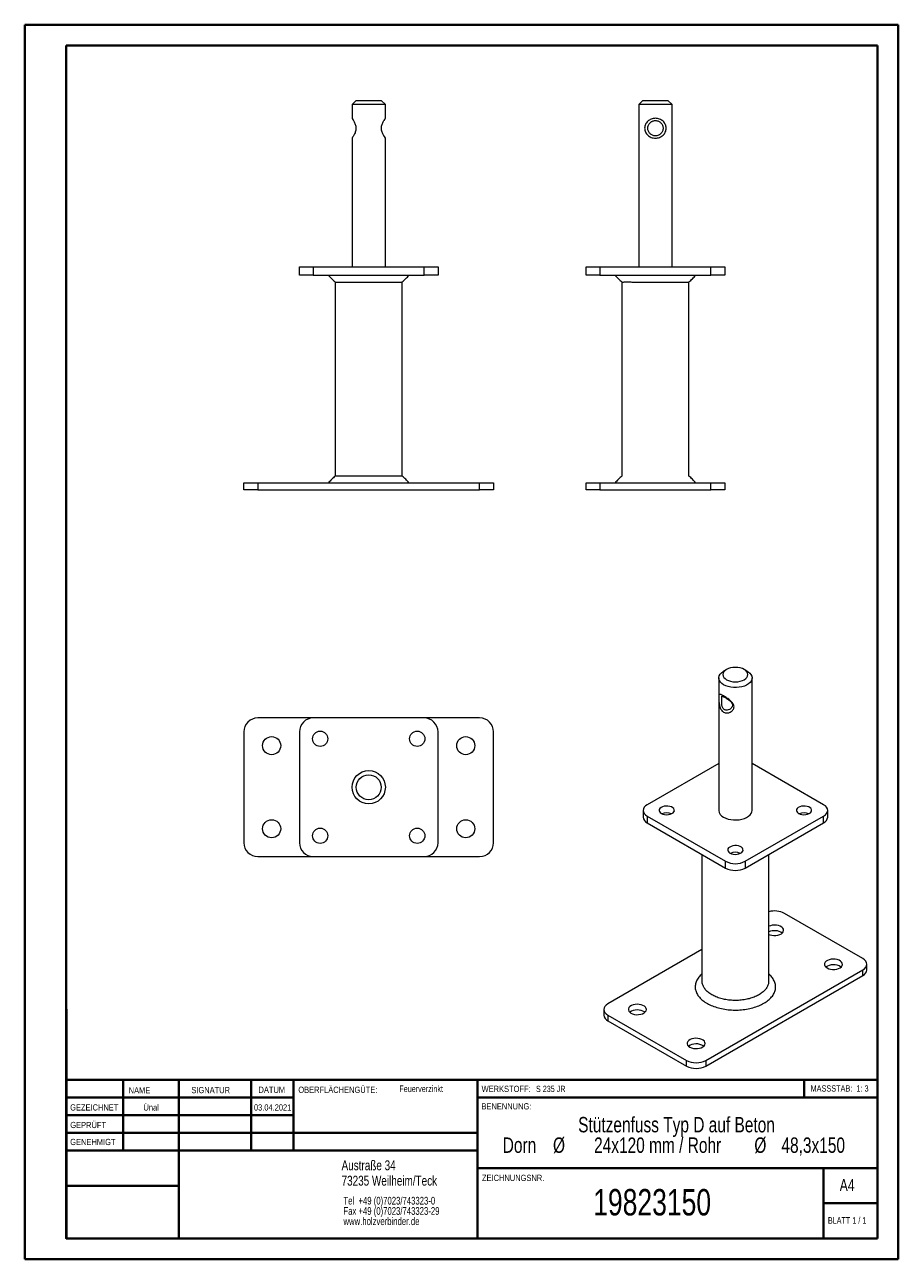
# Model space of a CAD drawing. Header units: millimetres. Extents: x 0 to 210, y 0 to 297.
import ezdxf

# ---------------------------------------------------------------- set-up
doc = ezdxf.new("R2010")
doc.units = ezdxf.units.MM
doc.styles.add('SLDTEXTSTYLE0', font='TXT', dxfattribs={"width": 0.75})
doc.styles.add('SLDTEXTSTYLE1', font='TXT', dxfattribs={"width": 0.681818})
doc.styles.add('SLDTEXTSTYLE2', font='TXT', dxfattribs={"width": 0.7})
doc.styles.add('SLDTEXTSTYLE3', font='TXT', dxfattribs={"width": 0.6875})

# ---------------------------------------------------------------- blocks, each defined once
blk = doc.blocks.new('SW_NOTE_0')
at = {"color": 0, "linetype": 'Continuous', "lineweight": 0, "char_height": 1.8521, "attachment_point": 1, "style": 'SLDTEXTSTYLE0'}
for s, insert in [('Tel  +49 (0)7023/743323-0', (0, 2.39)), ('Fax +49 (0)7023/743323-29', (0, -0.08)), ('www.holzverbinder.de', (0, -2.55))]:
    blk.add_mtext(s, dxfattribs=dict(at, insert=insert))
blk = doc.blocks.new('SW_NOTE_1')
at = {"color": 0, "linetype": 'Continuous', "lineweight": 0, "attachment_point": 2, "style": 'SLDTEXTSTYLE0'}
for s, insert, char_height in [('Stützenfuss Typ D auf Beton', (32.01, 4.77), 3.7042), ('%%c', (3.76, -0.16), 3.704), ('24x120 mm / Rohr', (27.47, -0.16), 3.7042), ('%%c', (52.16, -0.16), 3.704), ('Dorn', (-5.74, -0.16), 3.704), ('48,3x150', (64.87, -0.16), 3.704)]:
    blk.add_mtext(s, dxfattribs=dict(at, insert=insert, char_height=char_height))

msp = doc.modelspace()

# ---------------------------------------------------------------- linework, layer by layer
at = {"color": 7, "linetype": 'Continuous', "lineweight": 40}
for p, q in [((0.08, 0.21), (0.08, 297.21)), ((0.08, 297.21), (210.08, 297.21)), ((210.08, 0.21), (210.08, 297.21)), ((210.08, 292.21), (210.08, 297.21)), ((10.08, 292.21), (205.08, 292.21)), ((10.08, 5.21), (10.08, 292.21)), ((205.08, 5.21), (205.08, 292.21)), ((10.11, 60.37), (10.11, 5.12)), ((205.08, 43.37), (10.11, 43.37)), ((23.71, 43.37), (23.71, 26.37)), ((37.1, 43.37), (37.1, 5.12)), ((54.51, 43.37), (54.51, 26.37)), ((64.71, 26.37), (64.71, 43.37)), ((108.91, 43.37), (108.91, 5.12)), ((187.47, 39.12), (187.47, 43.37)), ((64.71, 39.1), (10.11, 39.1)), ((205.08, 39.12), (108.91, 39.12)), ((64.71, 34.87), (10.11, 34.87)), ((108.91, 30.62), (10.11, 30.62)), ((108.91, 26.37), (10.11, 26.37)), ((108.91, 22.12), (205.08, 22.12)), ((192.08, 5.21), (192.08, 22.21)), ((37.1, 17.87), (10.11, 17.87)), ((10.11, 13.71), (10.08, 13.71)), ((205.08, 13.71), (192.08, 13.71)), ((10.11, 9.46), (10.08, 9.46)), ((10.08, 5.21), (205.08, 5.21)), ((205.08, 5.21), (180.99, 5.21)), ((0.08, 0.21), (210.08, 0.21))]:
    msp.add_line(p, q, dxfattribs=at)
at = {"color": 7, "linetype": 'Continuous', "lineweight": 15}
for p, q in [((79.77, 278.98), (78.77, 277.98)), ((78.77, 277.98), (78.77, 274.69)), ((86.77, 277.98), (78.77, 277.98)), ((79.77, 278.98), (85.77, 278.98)), ((86.77, 277.98), (85.77, 278.98)), ((86.77, 274.69), (86.77, 277.98)), ((148.7, 278.98), (147.7, 277.98)), ((147.7, 277.98), (147.7, 238.98)), ((155.7, 277.98), (147.7, 277.98)), ((148.7, 278.98), (154.7, 278.98)), ((155.7, 277.98), (154.7, 278.98)), ((155.7, 238.98), (155.7, 277.98)), ((78.77, 274.69), (79.08, 274.14)), ((78.77, 269.93), (78.77, 238.98)), ((86.77, 238.98), (86.77, 269.93)), ((66.1, 236.98), (66.1, 238.98)), ((66.1, 238.98), (69.44, 238.98)), ((69.44, 238.98), (69.44, 236.98)), ((69.44, 238.98), (96.1, 238.98)), ((96.1, 236.98), (96.1, 238.98)), ((96.1, 238.98), (99.44, 238.98)), ((99.44, 238.98), (99.44, 236.98)), ((135.03, 236.98), (135.03, 238.98)), ((135.03, 238.98), (138.36, 238.98)), ((138.36, 238.98), (138.36, 236.98)), ((138.36, 238.98), (165.03, 238.98)), ((165.03, 236.98), (165.03, 238.98)), ((165.03, 238.98), (168.36, 238.98)), ((168.36, 238.98), (168.36, 236.98)), ((69.44, 236.98), (66.1, 236.98)), ((69.44, 236.98), (96.1, 236.98)), ((74.72, 235.35), (74.72, 188.6)), ((90.82, 188.61), (90.82, 235.35)), ((99.44, 236.98), (96.1, 236.98)), ((138.36, 236.98), (135.03, 236.98)), ((138.36, 236.98), (165.03, 236.98)), ((143.65, 235.35), (143.65, 188.61)), ((159.75, 188.61), (159.75, 235.35)), ((168.36, 236.98), (165.03, 236.98)), ((52.77, 185.31), (52.77, 186.98)), ((52.77, 186.98), (56.1, 186.98)), ((56.1, 185.31), (52.77, 185.31)), ((56.1, 186.98), (56.1, 185.31)), ((56.1, 186.98), (109.44, 186.98)), ((56.1, 185.31), (109.44, 185.31)), ((109.44, 185.31), (109.44, 186.98)), ((109.44, 186.98), (112.77, 186.98)), ((112.77, 185.31), (109.44, 185.31)), ((112.77, 186.98), (112.77, 185.31)), ((135.03, 185.31), (135.03, 186.98)), ((135.03, 186.98), (138.36, 186.98)), ((138.36, 185.31), (135.03, 185.31)), ((138.36, 186.98), (138.36, 185.31)), ((138.36, 186.98), (165.03, 186.98)), ((138.36, 185.31), (165.03, 185.31)), ((165.03, 185.31), (165.03, 186.98)), ((165.03, 186.98), (168.36, 186.98)), ((168.36, 185.31), (165.03, 185.31)), ((168.36, 186.98), (168.36, 185.31)), ((166.92, 140.06), (166.92, 108.21)), ((168.8, 142.1), (168.09, 141.69)), ((173.75, 141.69), (173.04, 142.1)), ((174.92, 108.21), (174.92, 140.06)), ((69.44, 130.44), (56.1, 130.44)), ((96.1, 130.44), (69.44, 130.44)), ((109.44, 130.44), (96.1, 130.44)), ((52.77, 127.11), (52.77, 100.44)), ((66.1, 127.11), (66.1, 100.44)), ((99.44, 100.44), (99.44, 127.11)), ((112.77, 100.44), (112.77, 127.11)), ((166.92, 119.51), (149.71, 109.57)), ((192.13, 109.57), (174.92, 119.51)), ((148.73, 108.21), (148.73, 106.58)), ((193.11, 106.58), (193.11, 108.21)), ((149.71, 106.85), (168.56, 95.96)), ((149.71, 106.85), (149.71, 105.22)), ((149.71, 105.22), (168.56, 94.33)), ((173.28, 95.96), (192.13, 106.85)), ((173.28, 94.33), (192.13, 105.22)), ((192.13, 105.22), (192.13, 106.85)), ((56.1, 97.11), (69.44, 97.11)), ((69.44, 97.11), (96.1, 97.11)), ((96.1, 97.11), (109.44, 97.11)), ((162.87, 97.62), (162.87, 67.08)), ((168.56, 94.33), (168.56, 95.96)), ((173.28, 95.96), (173.28, 94.33)), ((178.97, 67.08), (178.97, 97.62)), ((201.56, 72.55), (182.71, 83.44)), ((162.87, 74.71), (140.28, 61.67)), ((162.87, 68.83), (162.72, 68.71)), ((163.85, 48.06), (201.56, 69.83)), ((163.85, 46.7), (201.56, 68.47)), ((179.08, 68.72), (178.97, 68.82)), ((201.56, 68.47), (201.56, 69.83)), ((202.54, 69.83), (202.54, 71.19)), ((139.3, 60.31), (139.3, 58.95)), ((140.28, 58.95), (159.14, 48.06)), ((140.28, 58.95), (140.28, 57.59)), ((140.28, 57.59), (159.14, 46.7)), ((159.14, 46.7), (159.14, 48.06)), ((163.85, 48.06), (163.85, 46.7))]:
    msp.add_line(p, q, dxfattribs=at)
at = {"color": 7, "linetype": 'Continuous', "lineweight": 0}
for p, q in [((64.71, 39.12), (10.11, 39.12)), ((23.71, 5.21), (23.71, 5.12)), ((54.51, 5.21), (54.51, 5.12))]:
    msp.add_line(p, q, dxfattribs=at)
at = {"color": 7, "linetype": 'Continuous', "lineweight": 15, "flags": 128}
for points in [[(168.8, 139.65), (169.25, 139.43), (169.77, 139.27), (170.33, 139.17), (170.92, 139.14), (171.51, 139.17), (172.07, 139.27), (172.59, 139.43), (173.04, 139.65), (173.41, 139.91), (173.69, 140.21), (173.86, 140.53), (173.92, 140.87), (173.86, 141.21), (173.69, 141.54), (173.41, 141.83), (173.04, 142.1), (172.59, 142.31), (172.07, 142.47), (171.51, 142.57), (170.92, 142.6), (170.33, 142.57), (169.77, 142.47), (169.25, 142.31), (168.8, 142.1), (168.43, 141.83), (168.15, 141.54), (167.98, 141.21), (167.92, 140.87), (167.98, 140.53), (168.15, 140.21), (168.43, 139.91), (168.8, 139.65)], [(168.09, 138.42), (167.65, 138.72), (167.31, 139.06), (167.07, 139.43), (166.94, 139.81), (166.93, 140.2), (167.03, 140.59), (167.24, 140.96), (167.56, 141.31), (167.97, 141.62), (168.09, 141.69)], [(173.75, 141.69), (173.98, 141.54), (174.37, 141.22), (174.66, 140.87), (174.85, 140.49), (174.92, 140.11), (174.88, 139.71), (174.72, 139.33), (174.45, 138.97), (174.09, 138.64), (173.63, 138.36), (173.09, 138.12), (172.49, 137.93), (171.85, 137.81), (171.17, 137.75), (170.5, 137.76), (169.83, 137.83), (169.2, 137.97), (168.61, 138.17), (168.09, 138.42)], [(149.71, 109.57), (149.29, 109.28), (148.98, 108.95), (148.79, 108.59), (148.73, 108.21), (148.79, 107.84), (148.98, 107.47), (149.29, 107.14), (149.71, 106.85)], [(153.12, 107.46), (153.49, 107.3), (153.91, 107.19), (154.36, 107.15), (154.82, 107.18), (155.25, 107.27), (155.63, 107.42), (155.94, 107.62), (156.15, 107.85), (156.25, 108.11), (156.23, 108.38), (156.1, 108.63), (155.87, 108.86), (155.54, 109.05), (155.15, 109.18), (154.71, 109.26), (154.25, 109.26), (153.8, 109.21), (153.39, 109.09), (153.05, 108.91), (152.79, 108.69), (152.63, 108.44), (152.59, 108.18), (152.66, 107.92), (152.84, 107.67), (153.12, 107.46)], [(168.09, 106.58), (168.61, 106.33), (169.2, 106.13), (169.83, 105.99), (170.5, 105.91), (171.17, 105.91), (171.85, 105.96), (172.49, 106.09), (173.09, 106.27), (173.63, 106.51), (174.09, 106.8), (174.45, 107.13), (174.72, 107.49), (174.88, 107.87), (174.92, 108.21)], [(186.12, 107.46), (186.49, 107.3), (186.91, 107.19), (187.36, 107.15), (187.82, 107.18), (188.25, 107.27), (188.63, 107.42), (188.94, 107.62), (189.14, 107.85), (189.24, 108.11), (189.23, 108.38), (189.1, 108.63), (188.87, 108.86), (188.54, 109.05), (188.15, 109.18), (187.71, 109.26), (187.25, 109.26), (186.8, 109.21), (186.39, 109.09), (186.04, 108.91), (185.79, 108.69), (185.63, 108.44), (185.59, 108.18), (185.66, 107.92), (185.84, 107.67), (186.12, 107.46)], [(192.13, 106.85), (192.55, 107.14), (192.86, 107.47), (193.05, 107.84), (193.11, 108.21), (193.05, 108.59), (192.86, 108.95), (192.55, 109.28), (192.13, 109.57)], [(169.62, 97.94), (169.99, 97.78), (170.41, 97.67), (170.86, 97.63), (171.32, 97.65), (171.75, 97.74), (172.13, 97.89), (172.44, 98.09), (172.65, 98.33), (172.75, 98.59), (172.73, 98.85), (172.6, 99.11), (172.37, 99.33), (172.04, 99.52), (171.65, 99.66), (171.21, 99.73), (170.75, 99.74), (170.3, 99.68), (169.89, 99.56), (169.55, 99.39), (169.29, 99.17), (169.13, 98.92), (169.09, 98.65), (169.16, 98.39), (169.34, 98.15), (169.62, 97.94)], [(178.97, 78.39), (179.21, 78.29), (179.67, 78.17), (180.16, 78.11), (180.66, 78.12), (181.15, 78.2), (181.59, 78.33), (181.97, 78.53), (182.26, 78.76), (182.44, 79.03), (182.51, 79.32), (182.47, 79.61), (182.31, 79.89), (182.05, 80.13), (181.69, 80.34), (181.26, 80.49), (180.79, 80.58), (180.29, 80.61), (179.79, 80.57), (179.32, 80.46), (178.97, 80.32)], [(192.96, 70.31), (193.35, 70.13), (193.81, 70.01), (194.3, 69.95), (194.8, 69.96), (195.29, 70.03), (195.73, 70.17), (196.11, 70.36), (196.4, 70.6), (196.58, 70.87), (196.66, 71.16), (196.61, 71.45), (196.45, 71.72), (196.19, 71.97), (195.83, 72.17), (195.41, 72.33), (194.93, 72.42), (194.43, 72.44), (193.93, 72.4), (193.46, 72.29), (193.05, 72.13), (192.72, 71.91), (192.48, 71.66), (192.35, 71.37), (192.33, 71.08), (192.43, 70.8), (192.65, 70.54), (192.96, 70.31)], [(201.56, 69.83), (201.98, 70.12), (202.28, 70.46), (202.47, 70.82), (202.54, 71.19), (202.47, 71.57), (202.28, 71.93), (201.98, 72.26), (201.56, 72.55)], [(196.31, 70.51), (196.19, 70.61), (195.83, 70.81), (195.41, 70.97), (194.93, 71.06), (194.43, 71.08), (193.93, 71.04), (193.46, 70.93), (193.05, 70.77), (192.72, 70.55), (192.67, 70.51)], [(140.28, 61.67), (139.86, 61.38), (139.56, 61.04), (139.37, 60.68), (139.3, 60.31), (139.37, 59.93), (139.56, 59.57), (139.86, 59.24), (140.28, 58.95)], [(145.82, 59.42), (146.21, 59.24), (146.67, 59.12), (147.16, 59.06), (147.66, 59.07), (148.15, 59.15), (148.59, 59.28), (148.97, 59.48), (149.26, 59.71), (149.44, 59.98), (149.52, 60.27), (149.47, 60.56), (149.31, 60.84), (149.05, 61.08), (148.69, 61.29), (148.27, 61.44), (147.79, 61.53), (147.29, 61.56), (146.79, 61.52), (146.32, 61.41), (145.91, 61.24), (145.58, 61.03), (145.34, 60.77), (145.21, 60.49), (145.19, 60.2), (145.29, 59.91), (145.51, 59.65), (145.82, 59.42)], [(149.17, 59.63), (149.05, 59.72), (148.69, 59.93), (148.27, 60.08), (147.79, 60.17), (147.29, 60.2), (146.79, 60.16), (146.32, 60.05), (145.91, 59.88), (145.58, 59.66), (145.53, 59.63)], [(159.96, 51.26), (160.35, 51.08), (160.81, 50.96), (161.3, 50.9), (161.81, 50.91), (162.29, 50.98), (162.73, 51.12), (163.11, 51.31), (163.4, 51.55), (163.58, 51.82), (163.66, 52.11), (163.61, 52.4), (163.46, 52.67), (163.19, 52.92), (162.84, 53.13), (162.41, 53.28), (161.93, 53.37), (161.43, 53.39), (160.93, 53.35), (160.46, 53.25), (160.05, 53.08), (159.72, 52.86), (159.48, 52.61), (159.35, 52.33), (159.33, 52.04), (159.44, 51.75), (159.65, 51.49), (159.96, 51.26)], [(163.31, 51.46), (163.19, 51.56), (162.84, 51.76), (162.41, 51.92), (161.93, 52.01), (161.43, 52.03), (160.93, 51.99), (160.46, 51.88), (160.05, 51.72), (159.72, 51.5), (159.67, 51.46)]]:
    msp.add_lwpolyline(points, dxfattribs=at)
at = {"color": 7, "linetype": 'Continuous', "lineweight": 15}
for centre, radius in [((59.44, 123.78), 2.17), ((71.1, 125.44), 1.83), ((94.44, 125.44), 1.83), ((106.1, 123.78), 2.17), ((82.77, 113.78), 4), ((82.77, 113.78), 3), ((59.44, 103.78), 2.17), ((106.1, 103.78), 2.17), ((71.1, 102.11), 1.83), ((94.44, 102.11), 1.83)]:
    msp.add_circle(centre, radius, dxfattribs=at)
for centre, radius, start, end in [((56.1, 127.11), 3.33, 90, 180), ((69.44, 127.11), 3.33, 90, 180), ((96.1, 127.11), 3.33, 0, 90), ((109.44, 127.11), 3.33, 0, 90), ((154.42, 104.79), 2.85, 65.8421, 114.1579), ((168.93, 108.41), 2.02, 185.7958, 245.5244), ((187.42, 104.79), 2.85, 65.8421, 114.1579), ((150.4, 106.74), 1.68, 185.6948, 245.6253), ((191.44, 106.74), 1.68, 294.3747, 354.3052), ((56.1, 100.44), 3.33, 180, 270), ((69.44, 100.44), 3.33, 180, 270), ((96.1, 100.44), 3.33, 270, 0), ((109.44, 100.44), 3.33, 270, 0), ((170.92, 95.27), 2.85, 65.8421, 114.1579), ((170.92, 100.51), 5.12, 242.6097, 297.3903), ((170.92, 98.88), 5.12, 242.6097, 297.3903), ((180.33, 78.75), 5.26, 63.0841, 104.9497), ((180.33, 76.1), 3.17, 54.4967, 115.3216), ((200.87, 70), 1.68, 294.3747, 354.3052), ((140.97, 59.11), 1.68, 185.6948, 245.6253), ((161.49, 52.61), 5.12, 242.6097, 297.3903), ((161.49, 51.25), 5.12, 242.6097, 297.3903)]:
    msp.add_arc(centre, radius, start, end, dxfattribs=at)
for points, knots in [([(78.77, 274.69), (78.78, 274.68), (78.79, 274.66), (78.89, 274.51), (79.04, 274.29), (79.21, 274), (79.39, 273.65), (79.56, 273.25), (79.69, 272.8), (79.73, 272.31), (79.69, 271.83), (79.56, 271.37), (79.4, 270.97), (79.21, 270.62), (79.04, 270.33), (78.89, 270.1), (78.8, 269.97), (78.76, 269.91), (78.77, 269.93), (78.77, 269.93)], [0, 0, 0, 0, 0.064913, 0.12936, 0.19309, 0.256231, 0.318452, 0.379477, 0.439885, 0.499658, 0.559553, 0.620157, 0.6814, 0.743677, 0.806861, 0.870232, 0.934731, 0.999136, 1, 1, 1, 1]), ([(86.77, 269.93), (86.76, 269.94), (86.75, 269.96), (86.65, 270.1), (86.51, 270.32), (86.33, 270.61), (86.15, 270.96), (85.98, 271.36), (85.86, 271.81), (85.81, 272.3), (85.85, 272.79), (85.98, 273.24), (86.14, 273.65), (86.33, 274), (86.5, 274.29), (86.65, 274.52), (86.74, 274.65), (86.78, 274.71), (86.77, 274.69), (86.77, 274.69)], [0, 0, 0, 0, 0.0636359, 0.1281132, 0.1919026, 0.2551094, 0.3173555, 0.3784712, 0.438888, 0.4987045, 0.5590311, 0.6192427, 0.6807616, 0.7430665, 0.8060059, 0.8698701, 0.9342176, 0.9991538, 1, 1, 1, 1]), ([(86.46, 274.14), (86.51, 274.23), (86.61, 274.42), (86.72, 274.6), (86.77, 274.69)], [0, 0, 0, 0, 0.499997, 1, 1, 1, 1]), ([(151.7, 274.69), (151.87, 274.68), (152.22, 274.66), (152.71, 274.51), (153.16, 274.29), (153.54, 274), (153.85, 273.65), (154.09, 273.25), (154.24, 272.8), (154.3, 272.31), (154.25, 271.83), (154.09, 271.37), (153.85, 270.97), (153.54, 270.62), (153.16, 270.33), (152.72, 270.1), (152.22, 269.96), (151.7, 269.91), (151.18, 269.96), (150.68, 270.1), (150.24, 270.33), (149.86, 270.62), (149.54, 270.97), (149.3, 271.37), (149.15, 271.82), (149.09, 272.31), (149.15, 272.8), (149.3, 273.25), (149.54, 273.65), (149.86, 274), (150.24, 274.29), (150.68, 274.52), (151.18, 274.66), (151.52, 274.68), (151.7, 274.69)], [0, 0, 0, 0, 0.032457, 0.06468, 0.096546, 0.128117, 0.159227, 0.18974, 0.219944, 0.249831, 0.279779, 0.31008, 0.340702, 0.371841, 0.403433, 0.435119, 0.467369, 0.499572, 0.532164, 0.564308, 0.596293, 0.627933, 0.659011, 0.689787, 0.720054, 0.749973, 0.779974, 0.810314, 0.840939, 0.872139, 0.903731, 0.935499, 0.967743, 1, 1, 1, 1]), ([(151.7, 274.14), (151.57, 274.14), (151.32, 274.12), (151.01, 274.02), (150.77, 273.9), (150.57, 273.76), (150.37, 273.58), (150.17, 273.34), (150, 273.03), (149.89, 272.69), (149.85, 272.31), (149.89, 271.93), (150, 271.59), (150.17, 271.28), (150.39, 271.01), (150.66, 270.78), (150.98, 270.61), (151.33, 270.5), (151.7, 270.46), (152.07, 270.5), (152.38, 270.6), (152.63, 270.73), (152.83, 270.86), (153.03, 271.04), (153.23, 271.28), (153.4, 271.59), (153.51, 271.94), (153.54, 272.31), (153.51, 272.62), (153.45, 272.86), (153.37, 273.08), (153.23, 273.34), (153.01, 273.61), (152.74, 273.83), (152.42, 274.01), (152.07, 274.12), (151.82, 274.14), (151.7, 274.14)], [0, 0, 0, 0, 0.030512, 0.061492, 0.082095, 0.103124, 0.124572, 0.156476, 0.188033, 0.219279, 0.250043, 0.28072, 0.311888, 0.343604, 0.375379, 0.407209, 0.438667, 0.469545, 0.500376, 0.53084, 0.561833, 0.582406, 0.603386, 0.624847, 0.656692, 0.688249, 0.719454, 0.750159, 0.780802, 0.796406, 0.811963, 0.843407, 0.875223, 0.906988, 0.938334, 0.969298, 1, 1, 1, 1]), ([(79.08, 270.48), (79.03, 270.39), (78.93, 270.2), (78.82, 270.02), (78.77, 269.93)], [0, 0, 0, 0, 0.499997, 1, 1, 1, 1]), ([(86.77, 269.93), (86.72, 270.02), (86.61, 270.2), (86.51, 270.39), (86.46, 270.48)], [0, 0, 0, 0, 0.500005, 1, 1, 1, 1]), ([(73.1, 236.98), (73.35, 236.67), (73.84, 236.07), (74.43, 235.59), (74.72, 235.35)], [0, 0, 0, 0, 0.518465, 1, 1, 1, 1]), ([(74.79, 235.31), (74.8, 235.31), (74.81, 235.31), (75.1, 235.31), (75.61, 235.31), (76.33, 235.31), (77.22, 235.31), (78.28, 235.31), (79.46, 235.31), (80.74, 235.31), (82.07, 235.31), (83.43, 235.31), (84.76, 235.31), (86.05, 235.31), (87.23, 235.31), (88.29, 235.31), (89.19, 235.31), (89.92, 235.31), (90.43, 235.31), (90.73, 235.31), (90.74, 235.31), (90.75, 235.31)], [0, 0, 0, 0, 0.04371, 0.096638, 0.151102, 0.20403, 0.258493, 0.311421, 0.365885, 0.418814, 0.473277, 0.526205, 0.580669, 0.633597, 0.68806, 0.740987, 0.79545, 0.848378, 0.902842, 0.955771, 1, 1, 1, 1]), ([(90.82, 235.35), (91.11, 235.59), (91.7, 236.07), (92.19, 236.67), (92.44, 236.98)], [0, 0, 0, 0, 0.4815398, 1, 1, 1, 1]), ([(142.03, 236.98), (142.28, 236.67), (142.76, 236.07), (143.36, 235.59), (143.65, 235.36)], [0, 0, 0, 0, 0.51857, 1, 1, 1, 1]), ([(143.7, 235.31), (143.74, 235.31), (143.81, 235.31), (144.17, 235.32), (144.74, 235.32), (145.52, 235.32), (146.47, 235.31), (147.56, 235.31), (148.79, 235.31), (150.08, 235.31), (151.43, 235.31), (152.78, 235.31), (154.1, 235.31), (155.35, 235.31), (156.51, 235.31), (157.52, 235.31), (158.37, 235.31), (159.03, 235.31), (159.47, 235.31), (159.69, 235.31), (159.67, 235.31), (159.67, 235.31)], [0, 0, 0, 0, 0.0514332, 0.1042385, 0.1577546, 0.2128236, 0.2663286, 0.3213848, 0.3749022, 0.4299712, 0.4834953, 0.5385716, 0.5920963, 0.6471733, 0.7006979, 0.7557747, 0.8092998, 0.8643772, 0.9179022, 0.9729795, 1, 1, 1, 1]), ([(159.75, 235.35), (160.03, 235.59), (160.63, 236.07), (161.11, 236.67), (161.36, 236.98)], [0, 0, 0, 0, 0.481538, 1, 1, 1, 1]), ([(74.72, 188.59), (74.43, 188.36), (73.84, 187.88), (73.36, 187.29), (73.11, 186.98)], [0, 0, 0, 0, 0.480298, 1, 1, 1, 1]), ([(90.74, 188.64), (90.75, 188.64), (90.76, 188.64), (90.53, 188.64), (90.08, 188.64), (89.41, 188.64), (88.56, 188.64), (87.54, 188.64), (86.39, 188.64), (85.13, 188.64), (83.81, 188.64), (82.45, 188.64), (81.11, 188.65), (79.81, 188.64), (78.6, 188.64), (77.5, 188.64), (76.56, 188.63), (75.79, 188.63), (75.29, 188.63), (74.97, 188.64), (74.88, 188.64), (74.83, 188.64)], [0, 0, 0, 0, 0.029815, 0.084994, 0.141772, 0.19695, 0.253728, 0.308907, 0.365685, 0.420864, 0.477644, 0.532822, 0.589601, 0.644779, 0.701557, 0.756736, 0.813516, 0.868687, 0.92546, 0.962495, 1, 1, 1, 1]), ([(92.44, 186.98), (92.19, 187.29), (91.71, 187.88), (91.11, 188.37), (90.82, 188.6)], [0, 0, 0, 0, 0.518357, 1, 1, 1, 1]), ([(143.65, 188.6), (143.36, 188.37), (142.76, 187.88), (142.28, 187.29), (142.03, 186.98)], [0, 0, 0, 0, 0.4816448, 1, 1, 1, 1]), ([(161.36, 186.98), (161.11, 187.29), (160.63, 187.88), (160.04, 188.37), (159.75, 188.6)], [0, 0, 0, 0, 0.518366, 1, 1, 1, 1]), ([(170.59, 133.13), (170.58, 133), (170.55, 132.73), (170.27, 132.26), (169.72, 131.8), (169.03, 131.62), (168.48, 131.67), (168.09, 131.83), (167.74, 132.1), (167.37, 132.57), (167.08, 133.32), (166.97, 134.16), (166.94, 134.8), (166.93, 135.24), (166.94, 135.6), (166.97, 135.95), (167.07, 136.15), (167.37, 136.1), (167.73, 135.94), (168.08, 135.75), (168.47, 135.51), (169.03, 135.15), (169.72, 134.62), (170.27, 134.04), (170.55, 133.53), (170.58, 133.26), (170.59, 133.13)], [0, 0, 0, 0, 0.03002, 0.060349, 0.121871, 0.184925, 0.217136, 0.24939, 0.281898, 0.314208, 0.377563, 0.439111, 0.469386, 0.499361, 0.529591, 0.559763, 0.621538, 0.684799, 0.717044, 0.749583, 0.782098, 0.814399, 0.877933, 0.939666, 0.97, 1, 1, 1, 1]), ([(170.23, 133.53), (170.22, 133.63), (170.19, 133.84), (169.97, 134.21), (169.54, 134.63), (169.01, 135), (168.59, 135.26), (168.3, 135.43), (168.06, 135.56), (167.82, 135.68), (167.66, 135.71), (167.63, 135.57), (167.63, 135.31), (167.64, 135.03), (167.63, 134.69), (167.63, 134.19), (167.66, 133.55), (167.82, 132.97), (168.07, 132.61), (168.31, 132.41), (168.6, 132.3), (169.01, 132.28), (169.55, 132.47), (169.97, 132.84), (170.19, 133.22), (170.22, 133.43), (170.23, 133.53)], [0, 0, 0, 0, 0.030762, 0.062006, 0.125408, 0.188601, 0.219635, 0.250392, 0.28118, 0.312177, 0.375129, 0.438584, 0.469658, 0.500655, 0.531393, 0.562578, 0.625784, 0.688787, 0.719825, 0.750575, 0.781093, 0.812055, 0.874791, 0.937979, 0.969217, 1, 1, 1, 1]), ([(162.73, 68.71), (162.72, 68.7), (162.38, 68.44), (161.93, 67.85), (161.43, 66.95), (161.22, 66.01), (161.28, 65.08), (161.61, 64.15), (162.21, 63.27), (163.06, 62.45), (164.13, 61.74), (165.4, 61.14), (166.8, 60.67), (168.35, 60.34), (169.96, 60.17), (171.6, 60.16), (173.2, 60.3), (174.76, 60.6), (176.21, 61.05), (177.51, 61.63), (178.61, 62.32), (179.5, 63.12), (180.14, 63.98), (180.52, 64.9), (180.63, 65.84), (180.47, 66.79), (180, 67.68), (179.52, 68.34), (179.13, 68.66), (179.05, 68.73)], [0, 0, 0, 0, 0.001496, 0.040727, 0.081131, 0.119869, 0.159711, 0.19882, 0.239062, 0.278183, 0.318471, 0.357195, 0.397007, 0.436248, 0.476664, 0.515384, 0.555199, 0.594386, 0.634719, 0.673686, 0.713791, 0.75268, 0.792685, 0.831586, 0.871598, 0.91072, 0.951055, 0.989322, 1, 1, 1, 1]), ([(178.89, 67.11), (178.9, 66.98), (178.91, 66.58), (178.69, 65.94), (178.25, 65.21), (177.58, 64.52), (176.74, 63.91), (175.72, 63.39), (174.58, 62.98), (173.32, 62.68), (172, 62.51), (170.64, 62.47), (169.3, 62.57), (168, 62.79), (166.79, 63.13), (165.69, 63.59), (164.74, 64.15), (163.96, 64.79), (163.38, 65.49), (163.04, 66.25), (162.89, 66.77), (162.92, 67.04), (162.92, 67.05)], [0, 0, 0, 0, 0.02814, 0.081283, 0.135967, 0.189117, 0.243808, 0.296959, 0.351651, 0.404801, 0.459493, 0.512644, 0.567336, 0.620487, 0.675179, 0.72833, 0.783022, 0.836172, 0.890864, 0.944014, 0.998705, 1, 1, 1, 1])]:
    msp.add_open_spline(points, degree=3, knots=knots, dxfattribs=at)

# ---------------------------------------------------------------- block references
at = {"color": 7, "linetype": 'Continuous', "lineweight": 0}
for name, p in [('SW_NOTE_1', (124.76, 29.69)), ('SW_NOTE_0', (76.7, 12.85))]:
    msp.add_blockref(name, p, dxfattribs=at)

# ---------------------------------------------------------------- texts
for s, insert, char_height, attachment_point, style in [('NAME', (25.07, 41.62), 1.5, 1, 'SLDTEXTSTYLE0'), ('SIGNATUR', (40.14, 41.68), 1.5, 1, 'SLDTEXTSTYLE0'), ('DATUM', (56.28, 41.74), 1.5, 1, 'SLDTEXTSTYLE0'), ('OBERFLÄCHENGÜTE:', (65.86, 41.74), 1.5, 1, 'SLDTEXTSTYLE0'), ('Feuerverzinkt', (90.14, 42.03), 1.5875, 1, 'SLDTEXTSTYLE0'), ('WERKSTOFF:', (109.91, 41.96), 1.5, 1, 'SLDTEXTSTYLE0'), ('S 235 JR', (122.99, 41.96), 1.5, 1, 'SLDTEXTSTYLE3'), ('MASSSTAB:  1: 3', (188.99, 42.07), 1.5, 1, 'SLDTEXTSTYLE2'), ('GEZEICHNET', (11, 37.51), 1.5, 1, 'SLDTEXTSTYLE0'), ('Ünal', (30.47, 37.5), 1.499, 2, 'SLDTEXTSTYLE0'), ('03.04.2021', (59.68, 37.5), 1.499, 2, 'SLDTEXTSTYLE0'), ('BENENNUNG:', (109.88, 37.77), 1.5, 1, 'SLDTEXTSTYLE0'), ('GEPRÜFT', (11.03, 33.28), 1.5, 1, 'SLDTEXTSTYLE0'), ('GENEHMIGT', (11.02, 29.19), 1.5, 1, 'SLDTEXTSTYLE0'), ('Austraße 34', (76.25, 24.02), 2.3813, 1, 'SLDTEXTSTYLE0'), ('73235 Weilheim/Teck', (76.25, 20.32), 2.3813, 1, 'SLDTEXTSTYLE0'), ('ZEICHNUNGSNR.', (110, 20.55), 1.5, 1, 'SLDTEXTSTYLE0'), ('A4', (196, 19.52), 2.91, 1, 'SLDTEXTSTYLE0'), ('19823150', (150.91, 17.12), 6.35, 2, 'SLDTEXTSTYLE0'), ('BLATT 1 / 1', (193.16, 10.36), 1.5875, 1, 'SLDTEXTSTYLE1')]:
    msp.add_mtext(s, dxfattribs=dict(at, insert=insert, char_height=char_height, attachment_point=attachment_point, style=style))

doc.saveas('drawing.dxf')
